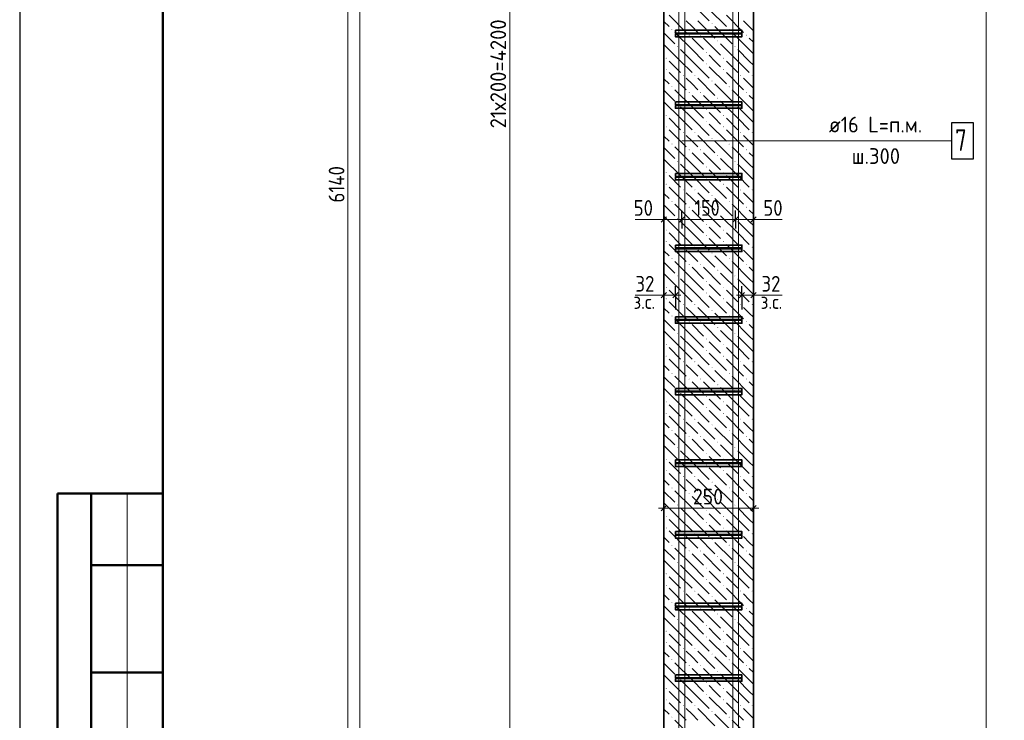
# Model space of a CAD drawing. Header units: millimetres. Extents: x 0 to 59400, y 0 to 42000.
# Tile 2 of 21: x 0 to 13754, y 12332 to 22113. Entities that reach past the tile are written whole.
import ezdxf

# ---------------------------------------------------------------- set-up
doc = ezdxf.new("R2010")
doc.units = ezdxf.units.MM
doc.linetypes.add('______2', pattern=[270, 200, -70])
for name, color, linetype, lineweight in [('S1 Продольная арматура', 52, 'Continuous', 25), ('Standard', 7, 'Continuous', 25), ('Позиционная метка линия выноска', 7, 'Continuous', 13), ('Размерная выноска', 7, 'Continuous', 13), ('Размерная линия_ общее', 7, 'Continuous', 13), ('Хомут', 52, 'Continuous', 25)]:
    doc.layers.add(name, color=color, linetype=linetype, lineweight=lineweight)
doc.layers.add('ЖБ Пилон', color=7, linetype='______2', lineweight=13, true_color=0xa0a0a0)
doc.styles.add('ISOCPEUR', font='txt')

msp = doc.modelspace()

# ---------------------------------------------------------------- hatches: boundary and pattern name
at = {"layer": 'ЖБ Пилон', "linetype": 'Continuous', "lineweight": 18, "transparency": 33554687}
for points in [[(9665, 22056), (9672, 22063), (9678, 22056), (9672, 22050)], [(9105, 21976), (9112, 21983), (9118, 21976), (9112, 21970)], [(9345, 21896), (9352, 21903), (9358, 21896), (9352, 21890)], [(9505, 21896), (9512, 21903), (9518, 21896), (9512, 21890)], [(9905, 21976), (9912, 21983), (9918, 21976), (9912, 21970)], [(10145, 21896), (10152, 21903), (10158, 21896), (10152, 21890)], [(9185, 21736), (9192, 21743), (9198, 21736), (9192, 21730)], [(9745, 21816), (9752, 21823), (9758, 21816), (9752, 21810)], [(9985, 21736), (9992, 21743), (9998, 21736), (9992, 21730)], [(9585, 21656), (9592, 21663), (9598, 21656), (9592, 21650)], [(9025, 21576), (9032, 21583), (9038, 21576), (9032, 21570)], [(9585, 21496), (9592, 21503), (9598, 21496), (9592, 21490)], [(9825, 21576), (9832, 21583), (9838, 21576), (9832, 21570)], [(9025, 21416), (9032, 21423), (9038, 21416), (9032, 21410)], [(9265, 21336), (9272, 21343), (9278, 21336), (9272, 21330)], [(9425, 21336), (9432, 21343), (9438, 21336), (9432, 21330)], [(9825, 21416), (9832, 21423), (9838, 21416), (9832, 21410)], [(10065, 21336), (10072, 21343), (10078, 21336), (10072, 21330)], [(10225, 21336), (10232, 21343), (10238, 21336), (10232, 21330)], [(9105, 21176), (9112, 21183), (9118, 21176), (9112, 21170)], [(9665, 21256), (9672, 21263), (9678, 21256), (9672, 21250)], [(9905, 21176), (9912, 21183), (9918, 21176), (9912, 21170)], [(9345, 21096), (9352, 21103), (9358, 21096), (9352, 21090)], [(9505, 21096), (9512, 21103), (9518, 21096), (9512, 21090)], [(10145, 21096), (10152, 21103), (10158, 21096), (10152, 21090)], [(9185, 20936), (9192, 20943), (9198, 20936), (9192, 20930)], [(9745, 21016), (9752, 21023), (9758, 21016), (9752, 21010)], [(9985, 20936), (9992, 20943), (9998, 20936), (9992, 20930)], [(9025, 20776), (9032, 20783), (9038, 20776), (9032, 20770)], [(9585, 20856), (9592, 20863), (9598, 20856), (9592, 20850)], [(9825, 20776), (9832, 20783), (9838, 20776), (9832, 20770)], [(9585, 20696), (9592, 20703), (9598, 20696), (9592, 20690)], [(9025, 20616), (9032, 20623), (9038, 20616), (9032, 20610)], [(9265, 20536), (9272, 20543), (9278, 20536), (9272, 20530)], [(9425, 20536), (9432, 20543), (9438, 20536), (9432, 20530)], [(9825, 20616), (9832, 20623), (9838, 20616), (9832, 20610)], [(10065, 20536), (10072, 20543), (10078, 20536), (10072, 20530)], [(10225, 20536), (10232, 20543), (10238, 20536), (10232, 20530)], [(9105, 20376), (9112, 20383), (9118, 20376), (9112, 20370)], [(9665, 20456), (9672, 20463), (9678, 20456), (9672, 20450)], [(9905, 20376), (9912, 20383), (9918, 20376), (9912, 20370)], [(9345, 20296), (9352, 20303), (9358, 20296), (9352, 20290)], [(9505, 20296), (9512, 20303), (9518, 20296), (9512, 20290)], [(9745, 20216), (9752, 20223), (9758, 20216), (9752, 20210)], [(10145, 20296), (10152, 20303), (10158, 20296), (10152, 20290)], [(9185, 20136), (9192, 20143), (9198, 20136), (9192, 20130)], [(9985, 20136), (9992, 20143), (9998, 20136), (9992, 20130)], [(9025, 19976), (9032, 19983), (9038, 19976), (9032, 19970)], [(9585, 20056), (9592, 20063), (9598, 20056), (9592, 20050)], [(9825, 19976), (9832, 19983), (9838, 19976), (9832, 19970)], [(9025, 19816), (9032, 19823), (9038, 19816), (9032, 19810)], [(9585, 19896), (9592, 19903), (9598, 19896), (9592, 19890)], [(9825, 19816), (9832, 19823), (9838, 19816), (9832, 19810)], [(9265, 19736), (9272, 19743), (9278, 19736), (9272, 19730)], [(9425, 19736), (9432, 19743), (9438, 19736), (9432, 19730)], [(10065, 19736), (10072, 19743), (10078, 19736), (10072, 19730)], [(10225, 19736), (10232, 19743), (10238, 19736), (10232, 19730)], [(9105, 19576), (9112, 19583), (9118, 19576), (9112, 19570)], [(9665, 19656), (9672, 19663), (9678, 19656), (9672, 19650)], [(9905, 19576), (9912, 19583), (9918, 19576), (9912, 19570)], [(9345, 19496), (9352, 19503), (9358, 19496), (9352, 19490)], [(9505, 19496), (9512, 19503), (9518, 19496), (9512, 19490)], [(9745, 19416), (9752, 19423), (9758, 19416), (9752, 19410)], [(10145, 19496), (10152, 19503), (10158, 19496), (10152, 19490)], [(9185, 19336), (9192, 19343), (9198, 19336), (9192, 19330)], [(9585, 19256), (9592, 19263), (9598, 19256), (9592, 19250)], [(9985, 19336), (9992, 19343), (9998, 19336), (9992, 19330)], [(9025, 19176), (9032, 19183), (9038, 19176), (9032, 19170)], [(9825, 19176), (9832, 19183), (9838, 19176), (9832, 19170)], [(9025, 19016), (9032, 19023), (9038, 19016), (9032, 19010)], [(9585, 19096), (9592, 19103), (9598, 19096), (9592, 19090)], [(9825, 19016), (9832, 19023), (9838, 19016), (9832, 19010)], [(9265, 18936), (9272, 18943), (9278, 18936), (9272, 18930)], [(9425, 18936), (9432, 18943), (9438, 18936), (9432, 18930)], [(9665, 18856), (9672, 18863), (9678, 18856), (9672, 18850)], [(10065, 18936), (10072, 18943), (10078, 18936), (10072, 18930)], [(10225, 18936), (10232, 18943), (10238, 18936), (10232, 18930)], [(9105, 18776), (9112, 18783), (9118, 18776), (9112, 18770)], [(9905, 18776), (9912, 18783), (9918, 18776), (9912, 18770)], [(9345, 18696), (9352, 18703), (9358, 18696), (9352, 18690)], [(9505, 18696), (9512, 18703), (9518, 18696), (9512, 18690)], [(9745, 18616), (9752, 18623), (9758, 18616), (9752, 18610)], [(10145, 18696), (10152, 18703), (10158, 18696), (10152, 18690)], [(9185, 18536), (9192, 18543), (9198, 18536), (9192, 18530)], [(9585, 18456), (9592, 18463), (9598, 18456), (9592, 18450)], [(9985, 18536), (9992, 18543), (9998, 18536), (9992, 18530)], [(9025, 18376), (9032, 18383), (9038, 18376), (9032, 18370)], [(9585, 18296), (9592, 18303), (9598, 18296), (9592, 18290)], [(9825, 18376), (9832, 18383), (9838, 18376), (9832, 18370)], [(9025, 18216), (9032, 18223), (9038, 18216), (9032, 18210)], [(9825, 18216), (9832, 18223), (9838, 18216), (9832, 18210)], [(9265, 18136), (9272, 18143), (9278, 18136), (9272, 18130)], [(9425, 18136), (9432, 18143), (9438, 18136), (9432, 18130)], [(9665, 18056), (9672, 18063), (9678, 18056), (9672, 18050)], [(10065, 18136), (10072, 18143), (10078, 18136), (10072, 18130)], [(10225, 18136), (10232, 18143), (10238, 18136), (10232, 18130)], [(9105, 17976), (9112, 17983), (9118, 17976), (9112, 17970)], [(9345, 17896), (9352, 17903), (9358, 17896), (9352, 17890)], [(9505, 17896), (9512, 17903), (9518, 17896), (9512, 17890)], [(9905, 17976), (9912, 17983), (9918, 17976), (9912, 17970)], [(10145, 17896), (10152, 17903), (10158, 17896), (10152, 17890)], [(9745, 17816), (9752, 17823), (9758, 17816), (9752, 17810)], [(9185, 17736), (9192, 17743), (9198, 17736), (9192, 17730)], [(9585, 17656), (9592, 17663), (9598, 17656), (9592, 17650)], [(9985, 17736), (9992, 17743), (9998, 17736), (9992, 17730)], [(9025, 17576), (9032, 17583), (9038, 17576), (9032, 17570)], [(9585, 17496), (9592, 17503), (9598, 17496), (9592, 17490)], [(9825, 17576), (9832, 17583), (9838, 17576), (9832, 17570)], [(9025, 17416), (9032, 17423), (9038, 17416), (9032, 17410)], [(9265, 17336), (9272, 17343), (9278, 17336), (9272, 17330)], [(9425, 17336), (9432, 17343), (9438, 17336), (9432, 17330)], [(9825, 17416), (9832, 17423), (9838, 17416), (9832, 17410)], [(10065, 17336), (10072, 17343), (10078, 17336), (10072, 17330)], [(10225, 17336), (10232, 17343), (10238, 17336), (10232, 17330)], [(9665, 17256), (9672, 17263), (9678, 17256), (9672, 17250)], [(9105, 17176), (9112, 17183), (9118, 17176), (9112, 17170)], [(9345, 17096), (9352, 17103), (9358, 17096), (9352, 17090)], [(9505, 17096), (9512, 17103), (9518, 17096), (9512, 17090)], [(9905, 17176), (9912, 17183), (9918, 17176), (9912, 17170)], [(10145, 17096), (10152, 17103), (10158, 17096), (10152, 17090)], [(9185, 16936), (9192, 16943), (9198, 16936), (9192, 16930)], [(9745, 17016), (9752, 17023), (9758, 17016), (9752, 17010)], [(9985, 16936), (9992, 16943), (9998, 16936), (9992, 16930)], [(9025, 16776), (9032, 16783), (9038, 16776), (9032, 16770)], [(9585, 16856), (9592, 16863), (9598, 16856), (9592, 16850)], [(9825, 16776), (9832, 16783), (9838, 16776), (9832, 16770)], [(9585, 16696), (9592, 16703), (9598, 16696), (9592, 16690)], [(9025, 16616), (9032, 16623), (9038, 16616), (9032, 16610)], [(9265, 16536), (9272, 16543), (9278, 16536), (9272, 16530)], [(9425, 16536), (9432, 16543), (9438, 16536), (9432, 16530)], [(9825, 16616), (9832, 16623), (9838, 16616), (9832, 16610)], [(10065, 16536), (10072, 16543), (10078, 16536), (10072, 16530)], [(10225, 16536), (10232, 16543), (10238, 16536), (10232, 16530)], [(9105, 16376), (9112, 16383), (9118, 16376), (9112, 16370)], [(9665, 16456), (9672, 16463), (9678, 16456), (9672, 16450)], [(9905, 16376), (9912, 16383), (9918, 16376), (9912, 16370)], [(9345, 16296), (9352, 16303), (9358, 16296), (9352, 16290)], [(9505, 16296), (9512, 16303), (9518, 16296), (9512, 16290)], [(10145, 16296), (10152, 16303), (10158, 16296), (10152, 16290)], [(9185, 16136), (9192, 16143), (9198, 16136), (9192, 16130)], [(9745, 16216), (9752, 16223), (9758, 16216), (9752, 16210)], [(9985, 16136), (9992, 16143), (9998, 16136), (9992, 16130)], [(9025, 15976), (9032, 15983), (9038, 15976), (9032, 15970)], [(9585, 16056), (9592, 16063), (9598, 16056), (9592, 16050)], [(9825, 15976), (9832, 15983), (9838, 15976), (9832, 15970)], [(9025, 15816), (9032, 15823), (9038, 15816), (9032, 15810)], [(9585, 15896), (9592, 15903), (9598, 15896), (9592, 15890)], [(9825, 15816), (9832, 15823), (9838, 15816), (9832, 15810)], [(9265, 15736), (9272, 15743), (9278, 15736), (9272, 15730)], [(9425, 15736), (9432, 15743), (9438, 15736), (9432, 15730)], [(10065, 15736), (10072, 15743), (10078, 15736), (10072, 15730)], [(10225, 15736), (10232, 15743), (10238, 15736), (10232, 15730)], [(9105, 15576), (9112, 15583), (9118, 15576), (9112, 15570)], [(9665, 15656), (9672, 15663), (9678, 15656), (9672, 15650)], [(9905, 15576), (9912, 15583), (9918, 15576), (9912, 15570)], [(9345, 15496), (9352, 15503), (9358, 15496), (9352, 15490)], [(9505, 15496), (9512, 15503), (9518, 15496), (9512, 15490)], [(9745, 15416), (9752, 15423), (9758, 15416), (9752, 15410)], [(10145, 15496), (10152, 15503), (10158, 15496), (10152, 15490)], [(9185, 15336), (9192, 15343), (9198, 15336), (9192, 15330)], [(9985, 15336), (9992, 15343), (9998, 15336), (9992, 15330)], [(9025, 15176), (9032, 15183), (9038, 15176), (9032, 15170)], [(9585, 15256), (9592, 15263), (9598, 15256), (9592, 15250)], [(9825, 15176), (9832, 15183), (9838, 15176), (9832, 15170)], [(9025, 15016), (9032, 15023), (9038, 15016), (9032, 15010)], [(9585, 15096), (9592, 15103), (9598, 15096), (9592, 15090)], [(9825, 15016), (9832, 15023), (9838, 15016), (9832, 15010)], [(9265, 14936), (9272, 14943), (9278, 14936), (9272, 14930)], [(9425, 14936), (9432, 14943), (9438, 14936), (9432, 14930)], [(9665, 14856), (9672, 14863), (9678, 14856), (9672, 14850)], [(10065, 14936), (10072, 14943), (10078, 14936), (10072, 14930)], [(10225, 14936), (10232, 14943), (10238, 14936), (10232, 14930)], [(9105, 14776), (9112, 14783), (9118, 14776), (9112, 14770)], [(9905, 14776), (9912, 14783), (9918, 14776), (9912, 14770)], [(9345, 14696), (9352, 14703), (9358, 14696), (9352, 14690)], [(9505, 14696), (9512, 14703), (9518, 14696), (9512, 14690)], [(9745, 14616), (9752, 14623), (9758, 14616), (9752, 14610)], [(10145, 14696), (10152, 14703), (10158, 14696), (10152, 14690)], [(9185, 14536), (9192, 14543), (9198, 14536), (9192, 14530)], [(9585, 14456), (9592, 14463), (9598, 14456), (9592, 14450)], [(9985, 14536), (9992, 14543), (9998, 14536), (9992, 14530)], [(9025, 14376), (9032, 14383), (9038, 14376), (9032, 14370)], [(9825, 14376), (9832, 14383), (9838, 14376), (9832, 14370)], [(9025, 14216), (9032, 14223), (9038, 14216), (9032, 14210)], [(9585, 14296), (9592, 14303), (9598, 14296), (9592, 14290)], [(9825, 14216), (9832, 14223), (9838, 14216), (9832, 14210)], [(9265, 14136), (9272, 14143), (9278, 14136), (9272, 14130)], [(9425, 14136), (9432, 14143), (9438, 14136), (9432, 14130)], [(9665, 14056), (9672, 14063), (9678, 14056), (9672, 14050)], [(10065, 14136), (10072, 14143), (10078, 14136), (10072, 14130)], [(10225, 14136), (10232, 14143), (10238, 14136), (10232, 14130)], [(9105, 13976), (9112, 13983), (9118, 13976), (9112, 13970)], [(9345, 13896), (9352, 13903), (9358, 13896), (9352, 13890)], [(9505, 13896), (9512, 13903), (9518, 13896), (9512, 13890)], [(9905, 13976), (9912, 13983), (9918, 13976), (9912, 13970)], [(10145, 13896), (10152, 13903), (10158, 13896), (10152, 13890)], [(9745, 13816), (9752, 13823), (9758, 13816), (9752, 13810)], [(9185, 13736), (9192, 13743), (9198, 13736), (9192, 13730)], [(9585, 13656), (9592, 13663), (9598, 13656), (9592, 13650)], [(9985, 13736), (9992, 13743), (9998, 13736), (9992, 13730)], [(9025, 13576), (9032, 13583), (9038, 13576), (9032, 13570)], [(9585, 13496), (9592, 13503), (9598, 13496), (9592, 13490)], [(9825, 13576), (9832, 13583), (9838, 13576), (9832, 13570)], [(9025, 13416), (9032, 13423), (9038, 13416), (9032, 13410)], [(9265, 13336), (9272, 13343), (9278, 13336), (9272, 13330)], [(9425, 13336), (9432, 13343), (9438, 13336), (9432, 13330)], [(9825, 13416), (9832, 13423), (9838, 13416), (9832, 13410)], [(10065, 13336), (10072, 13343), (10078, 13336), (10072, 13330)], [(10225, 13336), (10232, 13343), (10238, 13336), (10232, 13330)], [(9665, 13256), (9672, 13263), (9678, 13256), (9672, 13250)], [(9105, 13176), (9112, 13183), (9118, 13176), (9112, 13170)], [(9345, 13096), (9352, 13103), (9358, 13096), (9352, 13090)], [(9505, 13096), (9512, 13103), (9518, 13096), (9512, 13090)], [(9905, 13176), (9912, 13183), (9918, 13176), (9912, 13170)], [(10145, 13096), (10152, 13103), (10158, 13096), (10152, 13090)], [(9185, 12936), (9192, 12943), (9198, 12936), (9192, 12930)], [(9745, 13016), (9752, 13023), (9758, 13016), (9752, 13010)], [(9985, 12936), (9992, 12943), (9998, 12936), (9992, 12930)], [(9585, 12856), (9592, 12863), (9598, 12856), (9592, 12850)], [(9025, 12776), (9032, 12783), (9038, 12776), (9032, 12770)], [(9585, 12696), (9592, 12703), (9598, 12696), (9592, 12690)], [(9825, 12776), (9832, 12783), (9838, 12776), (9832, 12770)], [(9025, 12616), (9032, 12623), (9038, 12616), (9032, 12610)], [(9265, 12536), (9272, 12543), (9278, 12536), (9272, 12530)], [(9425, 12536), (9432, 12543), (9438, 12536), (9432, 12530)], [(9825, 12616), (9832, 12623), (9838, 12616), (9832, 12610)], [(10065, 12536), (10072, 12543), (10078, 12536), (10072, 12530)], [(10225, 12536), (10232, 12543), (10238, 12536), (10232, 12530)], [(9105, 12376), (9112, 12383), (9118, 12376), (9112, 12370)], [(9665, 12456), (9672, 12463), (9678, 12456), (9672, 12450)], [(9905, 12376), (9912, 12383), (9918, 12376), (9912, 12370)]]:
    msp.add_hatch(color=7, dxfattribs=at).paths.add_polyline_path(points, flags=16)

# ---------------------------------------------------------------- linework, layer by layer
at = {"layer": 'S1 Продольная арматура', "color": 7, "linetype": 'Continuous', "lineweight": 18, "transparency": 33554687}
for points in [[(9210, 4496), (9210, 35821), (5610, 35821), (5610, 35901), (9290, 35901), (9290, 4496), (9210, 4496)], [(9210, 4496), (9210, 35821), (5610, 35821), (5610, 35901), (9290, 35901), (9290, 4496), (9210, 4496)], [(9210, 4496), (9210, 35821), (5610, 35821), (5610, 35901), (9290, 35901), (9290, 4496), (9210, 4496)], [(9960, 4496), (9960, 35921), (6460, 35921), (6460, 36001), (10040, 36001), (10040, 4496), (9960, 4496)], [(9960, 4496), (9960, 35921), (6460, 35921), (6460, 36001), (10040, 36001), (10040, 4496), (9960, 4496)], [(9960, 4496), (9960, 35921), (6460, 35921), (6460, 36001), (10040, 36001), (10040, 4496), (9960, 4496)]]:
    msp.add_lwpolyline(points, dxfattribs=at)
at = {"layer": 'S1 Продольная арматура', "color": 7, "linetype": 'Continuous', "lineweight": 25, "transparency": 33554687}
msp.add_lwpolyline([(13016, 20172), (13326, 20172), (13326, 20672), (13016, 20672), (13016, 20172)], dxfattribs=at)
at = {"layer": 'Standard', "color": 7, "linetype": 'Continuous', "lineweight": 25, "transparency": 33554687}
for p, q in [((2000, 41500), (2000, 1058)), ((8962, 19287), (9037, 19362)), ((9212, 19287), (9287, 19362)), ((9962, 19287), (10037, 19362)), ((10212, 19287), (10287, 19362)), ((9037, 18304), (8962, 18229)), ((9197, 18304), (9122, 18229)), ((10052, 18229), (10127, 18304)), ((10212, 18229), (10287, 18304)), ((8962, 15257), (9037, 15332)), ((10212, 15257), (10287, 15332))]:
    msp.add_line(p, q, dxfattribs=at)
at = {"layer": 'Standard', "color": 251, "linetype": 'Continuous', "lineweight": -3, "true_color": 0x656565, "transparency": 33554687}
for p, q in [((9000, 19325), (9000, 19450)), ((9250, 19325), (9250, 19450)), ((10000, 19325), (10000, 19450)), ((10250, 19325), (10250, 19450)), ((9000, 19325), (9000, 19200)), ((9000, 19325), (9000, 19325)), ((9250, 19325), (9250, 19200)), ((9250, 19325), (9250, 19325)), ((10000, 19325), (10000, 19200)), ((10000, 19325), (10000, 19324)), ((10250, 19325), (10250, 19200)), ((10250, 19325), (10250, 19325)), ((9000, 18266), (9000, 18391)), ((9160, 18266), (9160, 18391)), ((10090, 18266), (10090, 18391)), ((10250, 18266), (10250, 18391)), ((9000, 18266), (9000, 18141)), ((9000, 18266), (9000, 18266)), ((9160, 18266), (9160, 18141)), ((9160, 18266), (9160, 18065)), ((10090, 18266), (10090, 18141)), ((10090, 18266), (10090, 18065)), ((10250, 18266), (10250, 18141)), ((10250, 18266), (10250, 18266)), ((9000, 15295), (9000, 15420)), ((10250, 15295), (10250, 15420)), ((9000, 15295), (9000, 15170)), ((9000, 15295), (9000, 15295)), ((10250, 15295), (10250, 15170)), ((10250, 15295), (10250, 15295))]:
    msp.add_line(p, q, dxfattribs=at)
at = {"layer": 'Standard', "color": 7, "linetype": 'Continuous', "lineweight": 13, "transparency": 33554687}
for p, q in [((9000, 19325), (8925, 19325)), ((9000, 19325), (9250, 19325)), ((9250, 19325), (10000, 19325)), ((10000, 19325), (10250, 19325)), ((10250, 19325), (10325, 19325)), ((9000, 18266), (8925, 18266)), ((9160, 18266), (9000, 18266)), ((9160, 18266), (9235, 18266)), ((10090, 18266), (10015, 18266)), ((10090, 18266), (10250, 18266)), ((10250, 18266), (10325, 18266)), ((1500, 15500), (1500, 9000)), ((9000, 15295), (8925, 15295)), ((9000, 15295), (10250, 15295)), ((10250, 15295), (10325, 15295))]:
    msp.add_line(p, q, dxfattribs=at)
at = {"layer": 'Standard', "color": 7, "linetype": 'Continuous', "lineweight": 50, "transparency": 33554687}
for p, q in [((6, 15500), (0, 15500)), ((2000, 15500), (527, 15500)), ((527, 15500), (527, 9000)), ((527, 15500), (527, 9000)), ((1000, 15500), (1000, 9000)), ((2000, 14500), (1000, 14500)), ((2000, 13000), (1000, 13000))]:
    msp.add_line(p, q, dxfattribs=at)
at = {"layer": 'Standard', "color": 7, "linetype": 'Continuous', "lineweight": 25, "transparency": 33554687}
msp.add_lwpolyline([(0, 0), (59400, 0), (59400, 42000), (0, 42000), (0, 0)], close=True, dxfattribs=at)
at = {"layer": 'Standard', "color": 7, "linetype": 'Continuous', "lineweight": 50, "transparency": 33554687}
msp.add_lwpolyline([(2000, 41500), (58900, 41500), (58900, 500), (2000, 500), (2000, 41500)], close=True, dxfattribs=at)
at = {"layer": 'Standard', "color": 7, "linetype": 'Continuous', "lineweight": 13, "transparency": 33554687}
msp.add_lwpolyline([(40400, 41500), (2000, 41500), (2000, 500), (40400, 500), (40400, 41500)], dxfattribs=at)
at = {"layer": 'Standard', "color": 254, "linetype": 'Continuous', "lineweight": 13, "true_color": 0xc4c4ff, "transparency": 33554687}
msp.add_lwpolyline([(4750, 1996), (13500, 1996), (13500, 39780), (4750, 39780), (4750, 1996)], dxfattribs=at)
at = {"layer": 'ЖБ Пилон', "color": 7, "linetype": 'Continuous', "lineweight": 35, "transparency": 33554687}
for p, q in [((9000, 35196), (9000, 4496)), ((10250, 4496), (10250, 35196))]:
    msp.add_line(p, q, dxfattribs=at)
at = {"layer": 'ЖБ Пилон', "color": 9, "linetype": 'Continuous', "lineweight": 18, "true_color": 0xc7c7c7, "transparency": 33554687}
for p, q in [((9392, 22336), (9632, 22096)), ((9072, 22176), (9312, 21936)), ((9632, 22256), (9872, 22016)), ((9872, 22176), (10112, 21936)), ((9000, 22088), (9072, 22016)), ((9392, 22016), (9312, 22096)), ((9472, 21936), (9392, 22016)), ((9472, 22096), (9712, 21856)), ((9712, 22016), (9952, 21776)), ((10192, 22016), (10112, 22096)), ((10250, 21958), (10192, 22016)), ((9000, 21928), (9152, 21776)), ((9392, 21696), (9152, 21936)), ((10192, 21696), (9952, 21936)), ((9232, 21536), (9000, 21768)), ((9392, 21856), (9552, 21696)), ((9552, 21856), (9792, 21616)), ((10032, 21536), (9792, 21776)), ((10192, 21856), (10250, 21798)), ((9232, 21696), (9392, 21536)), ((9392, 21696), (9552, 21536)), ((9712, 21536), (9632, 21616)), ((10032, 21696), (10192, 21536)), ((10192, 21696), (10250, 21638)), ((9072, 21536), (9232, 21376)), ((9232, 21536), (9392, 21376)), ((9392, 21536), (9632, 21296)), ((9792, 21456), (9712, 21536)), ((9872, 21536), (10032, 21376)), ((10032, 21536), (10192, 21376)), ((10192, 21536), (10250, 21478)), ((9072, 21376), (9312, 21136)), ((9632, 21456), (9872, 21216)), ((9872, 21376), (10112, 21136)), ((9000, 21288), (9072, 21216)), ((9392, 21216), (9312, 21296)), ((9472, 21136), (9392, 21216)), ((9472, 21296), (9712, 21056)), ((9712, 21216), (9952, 20976)), ((10192, 21216), (10112, 21296)), ((10250, 21158), (10192, 21216)), ((9000, 21128), (9152, 20976)), ((9392, 20896), (9152, 21136)), ((9392, 21056), (9552, 20896)), ((9552, 21056), (9792, 20816)), ((10192, 20896), (9952, 21136)), ((10192, 21056), (10250, 20998)), ((9232, 20736), (9000, 20968)), ((10032, 20736), (9792, 20976)), ((9232, 20896), (9392, 20736)), ((9392, 20896), (9552, 20736)), ((9712, 20736), (9632, 20816)), ((10032, 20896), (10192, 20736)), ((10192, 20896), (10250, 20838)), ((9072, 20736), (9232, 20576)), ((9232, 20736), (9392, 20576)), ((9392, 20736), (9632, 20496)), ((9632, 20656), (9872, 20416)), ((9792, 20656), (9712, 20736)), ((9872, 20736), (10032, 20576)), ((10032, 20736), (10192, 20576)), ((10192, 20736), (10250, 20678)), ((9072, 20576), (9312, 20336)), ((9392, 20416), (9312, 20496)), ((9472, 20496), (9712, 20256)), ((9872, 20576), (10112, 20336)), ((10192, 20416), (10112, 20496)), ((9000, 20488), (9072, 20416)), ((9472, 20336), (9392, 20416)), ((9712, 20416), (9952, 20176)), ((10250, 20358), (10192, 20416)), ((9000, 20328), (9152, 20176)), ((9392, 20096), (9152, 20336)), ((9392, 20256), (9552, 20096)), ((9552, 20256), (9792, 20016)), ((10192, 20096), (9952, 20336)), ((10192, 20256), (10250, 20198)), ((9232, 19936), (9000, 20168)), ((9232, 20096), (9392, 19936)), ((9392, 20096), (9552, 19936)), ((10032, 19936), (9792, 20176)), ((10032, 20096), (10192, 19936)), ((10192, 20096), (10250, 20038)), ((9712, 19936), (9632, 20016)), ((9072, 19936), (9232, 19776)), ((9232, 19936), (9392, 19776)), ((9392, 19936), (9632, 19696)), ((9632, 19856), (9872, 19616)), ((9792, 19856), (9712, 19936)), ((9872, 19936), (10032, 19776)), ((10032, 19936), (10192, 19776)), ((10192, 19936), (10250, 19878)), ((9000, 19688), (9072, 19616)), ((9072, 19776), (9312, 19536)), ((9392, 19616), (9312, 19696)), ((9472, 19696), (9712, 19456)), ((9872, 19776), (10112, 19536)), ((10192, 19616), (10112, 19696)), ((9392, 19296), (9152, 19536)), ((9472, 19536), (9392, 19616)), ((9712, 19616), (9952, 19376)), ((10192, 19296), (9952, 19536)), ((10250, 19558), (10192, 19616)), ((9000, 19528), (9152, 19376)), ((9392, 19456), (9552, 19296)), ((9552, 19456), (9792, 19216)), ((10192, 19456), (10250, 19398)), ((9232, 19136), (9000, 19368)), ((9232, 19296), (9392, 19136)), ((9392, 19296), (9552, 19136)), ((10032, 19136), (9792, 19376)), ((10032, 19296), (10192, 19136)), ((10192, 19296), (10250, 19238)), ((9072, 19136), (9232, 18976)), ((9232, 19136), (9392, 18976)), ((9392, 19136), (9632, 18896)), ((9712, 19136), (9632, 19216)), ((9792, 19056), (9712, 19136)), ((9872, 19136), (10032, 18976)), ((10032, 19136), (10192, 18976)), ((10192, 19136), (10250, 19078)), ((9632, 19056), (9872, 18816)), ((9000, 18888), (9072, 18816)), ((9072, 18976), (9312, 18736)), ((9392, 18816), (9312, 18896)), ((9472, 18896), (9712, 18656)), ((9872, 18976), (10112, 18736)), ((10192, 18816), (10112, 18896)), ((9000, 18728), (9152, 18576)), ((9392, 18496), (9152, 18736)), ((9472, 18736), (9392, 18816)), ((9712, 18816), (9952, 18576)), ((10192, 18496), (9952, 18736)), ((10250, 18758), (10192, 18816)), ((9392, 18656), (9552, 18496)), ((9552, 18656), (9792, 18416)), ((10032, 18336), (9792, 18576)), ((10192, 18656), (10250, 18598)), ((9232, 18336), (9000, 18568)), ((9232, 18496), (9392, 18336)), ((9392, 18496), (9552, 18336)), ((10032, 18496), (10192, 18336)), ((10192, 18496), (10250, 18438)), ((9072, 18336), (9232, 18176)), ((9232, 18336), (9392, 18176)), ((9392, 18336), (9632, 18096)), ((9712, 18336), (9632, 18416)), ((9792, 18256), (9712, 18336)), ((9872, 18336), (10032, 18176)), ((10032, 18336), (10192, 18176)), ((10192, 18336), (10250, 18278)), ((9072, 18176), (9312, 17936)), ((9632, 18256), (9872, 18016)), ((9872, 18176), (10112, 17936)), ((9000, 18088), (9072, 18016)), ((9392, 18016), (9312, 18096)), ((9472, 18096), (9712, 17856)), ((10192, 18016), (10112, 18096)), ((9000, 17928), (9152, 17776)), ((9392, 17696), (9152, 17936)), ((9472, 17936), (9392, 18016)), ((9712, 18016), (9952, 17776)), ((10192, 17696), (9952, 17936)), ((10250, 17958), (10192, 18016)), ((9232, 17536), (9000, 17768)), ((9392, 17856), (9552, 17696)), ((9552, 17856), (9792, 17616)), ((10032, 17536), (9792, 17776)), ((10192, 17856), (10250, 17798)), ((9232, 17696), (9392, 17536)), ((9392, 17696), (9552, 17536)), ((9712, 17536), (9632, 17616)), ((10032, 17696), (10192, 17536)), ((10192, 17696), (10250, 17638)), ((9072, 17536), (9232, 17376)), ((9232, 17536), (9392, 17376)), ((9392, 17536), (9632, 17296)), ((9792, 17456), (9712, 17536)), ((9872, 17536), (10032, 17376)), ((10032, 17536), (10192, 17376)), ((10192, 17536), (10250, 17478)), ((9072, 17376), (9312, 17136)), ((9632, 17456), (9872, 17216)), ((9872, 17376), (10112, 17136)), ((9000, 17288), (9072, 17216)), ((9392, 17216), (9312, 17296)), ((9472, 17136), (9392, 17216)), ((9472, 17296), (9712, 17056)), ((9712, 17216), (9952, 16976)), ((10192, 17216), (10112, 17296)), ((10250, 17158), (10192, 17216)), ((9000, 17128), (9152, 16976)), ((9392, 16896), (9152, 17136)), ((9392, 17056), (9552, 16896)), ((9552, 17056), (9792, 16816)), ((10192, 16896), (9952, 17136)), ((10192, 17056), (10250, 16998)), ((9232, 16736), (9000, 16968)), ((10032, 16736), (9792, 16976)), ((9232, 16896), (9392, 16736)), ((9392, 16896), (9552, 16736)), ((9712, 16736), (9632, 16816)), ((10032, 16896), (10192, 16736)), ((10192, 16896), (10250, 16838)), ((9072, 16736), (9232, 16576)), ((9232, 16736), (9392, 16576)), ((9392, 16736), (9632, 16496)), ((9632, 16656), (9872, 16416)), ((9792, 16656), (9712, 16736)), ((9872, 16736), (10032, 16576)), ((10032, 16736), (10192, 16576)), ((10192, 16736), (10250, 16678)), ((9072, 16576), (9312, 16336)), ((9872, 16576), (10112, 16336)), ((9000, 16488), (9072, 16416)), ((9392, 16416), (9312, 16496)), ((9472, 16336), (9392, 16416)), ((9472, 16496), (9712, 16256)), ((9712, 16416), (9952, 16176)), ((10192, 16416), (10112, 16496)), ((10250, 16358), (10192, 16416)), ((9000, 16328), (9152, 16176)), ((9392, 16096), (9152, 16336)), ((9392, 16256), (9552, 16096)), ((9552, 16256), (9792, 16016)), ((10192, 16096), (9952, 16336)), ((10192, 16256), (10250, 16198)), ((9232, 15936), (9000, 16168)), ((9232, 16096), (9392, 15936)), ((9392, 16096), (9552, 15936)), ((10032, 15936), (9792, 16176)), ((10032, 16096), (10192, 15936)), ((10192, 16096), (10250, 16038)), ((9712, 15936), (9632, 16016)), ((9072, 15936), (9232, 15776)), ((9232, 15936), (9392, 15776)), ((9392, 15936), (9632, 15696)), ((9632, 15856), (9872, 15616)), ((9792, 15856), (9712, 15936)), ((9872, 15936), (10032, 15776)), ((10032, 15936), (10192, 15776)), ((10192, 15936), (10250, 15878)), ((9000, 15688), (9072, 15616)), ((9072, 15776), (9312, 15536)), ((9392, 15616), (9312, 15696)), ((9472, 15696), (9712, 15456)), ((9872, 15776), (10112, 15536)), ((10192, 15616), (10112, 15696)), ((9472, 15536), (9392, 15616)), ((9712, 15616), (9952, 15376)), ((10250, 15558), (10192, 15616)), ((9000, 15528), (9152, 15376)), ((9392, 15296), (9152, 15536)), ((9392, 15456), (9552, 15296)), ((9552, 15456), (9792, 15216)), ((10192, 15296), (9952, 15536)), ((10192, 15456), (10250, 15398)), ((9232, 15136), (9000, 15368)), ((9232, 15296), (9392, 15136)), ((9392, 15296), (9552, 15136)), ((10032, 15136), (9792, 15376)), ((10032, 15296), (10192, 15136)), ((10192, 15296), (10250, 15238)), ((9072, 15136), (9232, 14976)), ((9232, 15136), (9392, 14976)), ((9392, 15136), (9632, 14896)), ((9712, 15136), (9632, 15216)), ((9792, 15056), (9712, 15136)), ((9872, 15136), (10032, 14976)), ((10032, 15136), (10192, 14976)), ((10192, 15136), (10250, 15078)), ((9632, 15056), (9872, 14816)), ((9000, 14888), (9072, 14816)), ((9072, 14976), (9312, 14736)), ((9392, 14816), (9312, 14896)), ((9472, 14896), (9712, 14656)), ((9872, 14976), (10112, 14736)), ((10192, 14816), (10112, 14896)), ((9000, 14728), (9152, 14576)), ((9392, 14496), (9152, 14736)), ((9472, 14736), (9392, 14816)), ((9712, 14816), (9952, 14576)), ((10192, 14496), (9952, 14736)), ((10250, 14758), (10192, 14816)), ((9392, 14656), (9552, 14496)), ((9552, 14656), (9792, 14416)), ((10192, 14656), (10250, 14598)), ((9232, 14336), (9000, 14568)), ((9232, 14496), (9392, 14336)), ((9392, 14496), (9552, 14336)), ((10032, 14336), (9792, 14576)), ((10032, 14496), (10192, 14336)), ((10192, 14496), (10250, 14438)), ((9072, 14336), (9232, 14176)), ((9232, 14336), (9392, 14176)), ((9392, 14336), (9632, 14096)), ((9712, 14336), (9632, 14416)), ((9792, 14256), (9712, 14336)), ((9872, 14336), (10032, 14176)), ((10032, 14336), (10192, 14176)), ((10192, 14336), (10250, 14278)), ((9072, 14176), (9312, 13936)), ((9632, 14256), (9872, 14016)), ((9872, 14176), (10112, 13936)), ((9000, 14088), (9072, 14016)), ((9392, 14016), (9312, 14096)), ((9472, 14096), (9712, 13856)), ((10192, 14016), (10112, 14096)), ((9000, 13928), (9152, 13776)), ((9392, 13696), (9152, 13936)), ((9472, 13936), (9392, 14016)), ((9712, 14016), (9952, 13776)), ((10192, 13696), (9952, 13936)), ((10250, 13958), (10192, 14016)), ((9232, 13536), (9000, 13768)), ((9392, 13856), (9552, 13696)), ((9552, 13856), (9792, 13616)), ((10032, 13536), (9792, 13776)), ((10192, 13856), (10250, 13798)), ((9232, 13696), (9392, 13536)), ((9392, 13696), (9552, 13536)), ((10032, 13696), (10192, 13536)), ((10192, 13696), (10250, 13638)), ((9072, 13536), (9232, 13376)), ((9232, 13536), (9392, 13376)), ((9392, 13536), (9632, 13296)), ((9712, 13536), (9632, 13616)), ((9792, 13456), (9712, 13536)), ((9872, 13536), (10032, 13376)), ((10032, 13536), (10192, 13376)), ((10192, 13536), (10250, 13478)), ((9072, 13376), (9312, 13136)), ((9632, 13456), (9872, 13216)), ((9872, 13376), (10112, 13136)), ((9000, 13288), (9072, 13216)), ((9392, 13216), (9312, 13296)), ((9472, 13136), (9392, 13216)), ((9472, 13296), (9712, 13056)), ((9712, 13216), (9952, 12976)), ((10192, 13216), (10112, 13296)), ((10250, 13158), (10192, 13216)), ((9000, 13128), (9152, 12976)), ((9392, 12896), (9152, 13136)), ((10192, 12896), (9952, 13136)), ((9232, 12736), (9000, 12968)), ((9392, 13056), (9552, 12896)), ((9552, 13056), (9792, 12816)), ((10032, 12736), (9792, 12976)), ((10192, 13056), (10250, 12998)), ((9232, 12896), (9392, 12736)), ((9392, 12896), (9552, 12736)), ((9712, 12736), (9632, 12816)), ((10032, 12896), (10192, 12736)), ((10192, 12896), (10250, 12838)), ((9072, 12736), (9232, 12576)), ((9232, 12736), (9392, 12576)), ((9392, 12736), (9632, 12496)), ((9632, 12656), (9872, 12416)), ((9792, 12656), (9712, 12736)), ((9872, 12736), (10032, 12576)), ((10032, 12736), (10192, 12576)), ((10192, 12736), (10250, 12678)), ((9072, 12576), (9312, 12336)), ((9872, 12576), (10112, 12336)), ((9000, 12488), (9072, 12416)), ((9392, 12416), (9312, 12496)), ((9472, 12336), (9392, 12416)), ((9472, 12496), (9712, 12256)), ((9712, 12416), (9952, 12176)), ((10192, 12416), (10112, 12496)), ((10250, 12358), (10192, 12416)), ((9392, 12096), (9152, 12336)), ((10192, 12096), (9952, 12336))]:
    msp.add_line(p, q, dxfattribs=at)
at = {"layer": 'Позиционная метка линия выноска', "color": 7, "linetype": 'Continuous', "lineweight": 13, "transparency": 33554687}
msp.add_line((13016, 20422), (9250, 20422), dxfattribs=at)
at = {"layer": 'Размерная выноска', "color": 7, "linetype": 'Continuous', "lineweight": 13, "transparency": 33554687}
for p, q in [((9000, 19325), (8600, 19325)), ((10650, 19325), (10250, 19325)), ((9000, 18266), (8600, 18266)), ((10250, 18266), (10650, 18266))]:
    msp.add_line(p, q, dxfattribs=at)
at = {"layer": 'Размерная линия_ общее', "color": 7, "linetype": 'Continuous', "lineweight": 13, "transparency": 33554687}
for p, q in [((4586, 4496), (4586, 35196)), ((6845, 10921), (6845, 31921))]:
    msp.add_line(p, q, dxfattribs=at)
at = {"layer": 'Хомут', "color": 7, "linetype": 'Continuous', "lineweight": 35, "transparency": 33554687}
for points in [[(9160, 21966), (10090, 21966), (10090, 21926), (9160, 21926), (9160, 21966)], [(9160, 21916), (10090, 21916), (10090, 21876), (9160, 21876), (9160, 21916)], [(9160, 20966), (10090, 20966), (10090, 20926), (9160, 20926), (9160, 20966)], [(9160, 20916), (10090, 20916), (10090, 20876), (9160, 20876), (9160, 20916)], [(9160, 19966), (10090, 19966), (10090, 19926), (9160, 19926), (9160, 19966)], [(9160, 19916), (10090, 19916), (10090, 19876), (9160, 19876), (9160, 19916)], [(9160, 18966), (10090, 18966), (10090, 18926), (9160, 18926), (9160, 18966)], [(9160, 18916), (10090, 18916), (10090, 18876), (9160, 18876), (9160, 18916)], [(9160, 17966), (10090, 17966), (10090, 17926), (9160, 17926), (9160, 17966)], [(9160, 17916), (10090, 17916), (10090, 17876), (9160, 17876), (9160, 17916)], [(9160, 16966), (10090, 16966), (10090, 16926), (9160, 16926), (9160, 16966)], [(9160, 16916), (10090, 16916), (10090, 16876), (9160, 16876), (9160, 16916)], [(9160, 15966), (10090, 15966), (10090, 15926), (9160, 15926), (9160, 15966)], [(9160, 15916), (10090, 15916), (10090, 15876), (9160, 15876), (9160, 15916)], [(9160, 14966), (10090, 14966), (10090, 14926), (9160, 14926), (9160, 14966)], [(9160, 14916), (10090, 14916), (10090, 14876), (9160, 14876), (9160, 14916)], [(9160, 13966), (10090, 13966), (10090, 13926), (9160, 13926), (9160, 13966)], [(9160, 13916), (10090, 13916), (10090, 13876), (9160, 13876), (9160, 13916)], [(9160, 12966), (10090, 12966), (10090, 12926), (9160, 12926), (9160, 12966)], [(9160, 12916), (10090, 12916), (10090, 12876), (9160, 12876), (9160, 12916)]]:
    msp.add_lwpolyline(points, dxfattribs=at)

# ---------------------------------------------------------------- texts
at = {"layer": 'S1 Продольная арматура', "color": 7, "linetype": 'Continuous', "lineweight": 13, "transparency": 33554687, "attachment_point": 7, "style": 'ISOCPEUR'}
for s, insert, char_height, width in [('\\W0.94;ø16 L=п.м. ', (11303, 20539), 220, 1599.15), ('\\W0.78;7', (13066, 20282), 300, 326.41), ('\\W0.95;ш.300 ', (11622, 20099), 220, 962.13)]:
    msp.add_mtext(s, dxfattribs=dict(at, insert=insert, char_height=char_height, width=width))
at = {"layer": 'Standard', "color": 7, "linetype": 'Continuous', "lineweight": 25, "transparency": 33554687, "char_height": 220, "attachment_point": 7, "style": 'ISOCPEUR'}
for s, insert, width in [('\\W0.87;50', (8576, 19375), 403.93), ('\\W0.83;150', (9427, 19375), 508.57), ('\\W0.87;50', (10387, 19375), 403.92), ('\\W0.87;32', (8601, 18316), 403.94), ('\\W0.87;32', (10362, 18316), 403.93), ('\\W0.91;250', (9405, 15345), 561.99)]:
    msp.add_mtext(s, dxfattribs=dict(at, insert=insert, width=width))
at = {"layer": 'Standard', "color": 7, "linetype": 'Continuous', "lineweight": 18, "transparency": 33554687, "char_height": 200, "width": 459.94, "attachment_point": 7, "style": 'ISOCPEUR'}
for insert in [(8574, 18075), (10351, 18075)]:
    msp.add_mtext('\\W0.90;з.с.', dxfattribs=dict(at, insert=insert))
at = {"layer": 'Размерная линия_ общее', "color": 7, "linetype": 'Continuous', "lineweight": 25, "transparency": 33554687, "char_height": 220, "attachment_point": 7, "rotation": 90, "style": 'ISOCPEUR'}
for s, insert, width in [('\\W0.95;21х200=4200', (6795, 20596), 1775.25), ('\\W0.87;6140', (4536, 19560), 689.42)]:
    msp.add_mtext(s, dxfattribs=dict(at, insert=insert, width=width))

doc.saveas('drawing.dxf')
